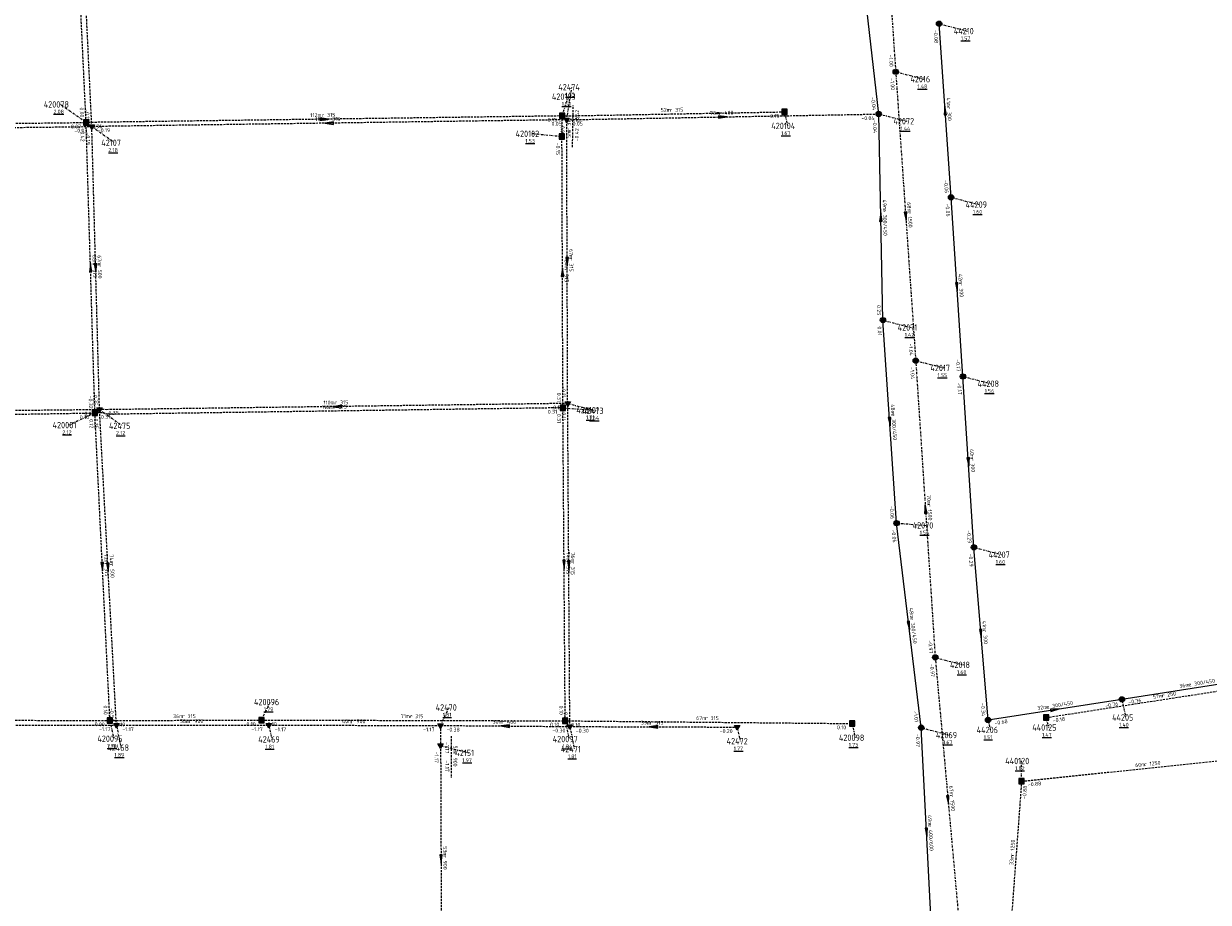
# Model space of a CAD drawing. Extents: x 188323 to 208361, y 565368 to 574910.
# Tile 124 of 256: x 203143 to 203422, y 568487 to 568693. Entities that reach past the tile are written whole.
import ezdxf

# ---------------------------------------------------------------- set-up
doc = ezdxf.new("R2010")
doc.units = 0
for name, pattern in [('BORDER', [1.75, 0.5, -0.25, 0.5, -0.25, 0, -0.25]), ('DASHDOT', [1, 0.5, -0.25, 0, -0.25]), ('DASHED', [0.75, 0.5, -0.25])]:
    doc.linetypes.add(name, pattern=pattern)
doc.layers.get('0').update_dxf_attribs({"linetype": 'CONTINUOUS'})
for name, color, linetype in [('RIO-AFM', 7, 'CONTINUOUS'), ('RIO-BOK', 7, 'CONTINUOUS'), ('RIO-DET', 7, 'CONTINUOUS'), ('RIO-KNP', 7, 'CONTINUOUS'), ('RIO-KNR', 7, 'CONTINUOUS'), ('RIO-LAG_0B', 7, 'CONTINUOUS'), ('RIO-LAG_1B', 7, 'DASHED'), ('RIO-LAG_2B', 7, 'DASHED'), ('RIO-LAG_4', 7, 'BORDER'), ('RIO-LEN', 7, 'CONTINUOUS'), ('RIO-MVD', 1, 'CONTINUOUS'), ('RIO-VRB', 6, 'DASHDOT'), ('RIO-VRH', 7, 'CONTINUOUS')]:
    doc.layers.add(name, color=color, linetype=linetype)
doc.styles.add('RIO-TXT', font='isocp.shx')

# ---------------------------------------------------------------- blocks, each defined once
blk = doc.blocks.new('L_VHR')
blk.add_lwpolyline([(-0.5, 0), (0.5, 0), (-0.5, 0.15), (-0.5, -0.15), (0.5, 0)])
blk = doc.blocks.new('K_IPR')
blk.add_lwpolyline([(-0.5, -0.5), (0.5, -0.5), (0.5, 0.5), (-0.5, 0.5)], close=True)
blk.add_solid([(-0.5, 0.5), (0.5, 0.5), (-0.5, -0.5), (0.5, -0.5)])
at = {"style": 'RIO-TXT', "flags": 1}
blk.add_attdef('KNOOPNAAM', (2, 2), '', height=1, dxfattribs=at)
blk = doc.blocks.new('K_IPG')
blk.add_circle((0, 0), 0.5)
for points in [[(0, 0), (-0.5, 0), (-0.433013, 0.25)], [(0, 0), (-0.433013, -0.25), (-0.5, 0)], [(0, 0), (-0.433013, 0.25), (-0.25, 0.433013)], [(0, 0), (-0.25, -0.433013), (-0.433013, -0.25)], [(0, 0), (-0.25, 0.433013), (0, 0.5)], [(0, 0), (0, -0.5), (-0.25, -0.433013)], [(0, 0), (0, 0.5), (0.25, 0.433013)], [(0, 0), (0.25, 0.433013), (0.433013, 0.25)], [(0, 0), (0.433013, 0.25), (0.5, 0)], [(0, 0), (0.5, 0), (0.433013, -0.25)], [(0, 0), (0.433013, -0.25), (0.25, -0.433013)], [(0, 0), (0.25, -0.433013), (0, -0.5)]]:
    blk.add_solid(points)
at = {"style": 'RIO-TXT', "flags": 1}
blk.add_attdef('KNOOPNAAM', (2, 2), '', height=1, dxfattribs=at)
blk = doc.blocks.new('K_IPD')
blk.add_lwpolyline([(-0.496027, 0.307994), (0.503973, 0.307994), (0.003973, -0.558031)], close=True)
blk.add_solid([(-0.496027, 0.307994), (0.503973, 0.307994), (0.003973, -0.558031)])
at = {"style": 'RIO-TXT', "flags": 1}
blk.add_attdef('KNOOPNAAM', (2, 2), '', height=1, dxfattribs=at)
blk = doc.blocks.new('707_04______420102____420103_')
at = {"layer": 'RIO-LAG_1B'}
blk.add_line((0, 0), (0.14, 9.819), dxfattribs=at)
at = {"layer": 'RIO-AFM', "style": 'RIO-TXT'}
blk.add_text('r 315', height=0.9, rotation=89.1709, dxfattribs=at).set_placement((-0.4451, 3.8363))
at = {"layer": 'RIO-BOK', "style": 'RIO-TXT'}
for p in [(1.4817, 5.6982), (1.4199, 1.3796)]:
    blk.add_text('-0.42', height=0.9, rotation=89.1709, dxfattribs=at).set_placement(p)
at = {"layer": 'RIO-LEN', "style": 'RIO-TXT'}
blk.add_text('5m', height=0.9, rotation=89.1709, dxfattribs=at).set_placement((-0.4683, 2.2165))
blk = doc.blocks.new('724_04______42470_____42151_')
at = {"layer": 'RIO-LAG_2B'}
blk.add_line((0, 0), (0.026, -9.821), dxfattribs=at)
at = {"layer": 'RIO-AFM', "style": 'RIO-TXT'}
blk.add_text('r 900', height=0.9, rotation=270.1302, dxfattribs=at).set_placement((0.5105, -3.8292))
at = {"layer": 'RIO-BOK', "style": 'RIO-TXT'}
for p in [(-1.3961, -1.4036), (-1.3843, -5.7246)]:
    blk.add_text('-1.17', height=0.9, rotation=270.1302, dxfattribs=at).set_placement(p)
at = {"layer": 'RIO-LEN', "style": 'RIO-TXT'}
blk.add_text('5m', height=0.9, rotation=270.1302, dxfattribs=at).set_placement((0.5061, -2.2092))

msp = doc.modelspace()

# ---------------------------------------------------------------- linework, layer by layer
at = {"layer": 'RIO-LAG_0B'}
for p, q in [((203344.496, 568671.872), (203338.896, 568721.28)), ((203361.504, 568652.288), (203358.704, 568693.12)), ((203345.504, 568623.424), (203344.496, 568671.872)), ((203364.304, 568610.176), (203361.504, 568652.288)), ((203348.704, 568575.68), (203345.504, 568623.424)), ((203366.896, 568569.984), (203364.304, 568610.176)), ((203354.496, 568527.616), (203348.704, 568575.68)), ((203370.208, 568529.408), (203366.896, 568569.984)), ((203436.992, 568539.776), (203401.696, 568534.272)), ((203401.696, 568534.272), (203370.208, 568529.408)), ((203356.992, 568478.4), (203354.496, 568527.616))]:
    msp.add_line(p, q, dxfattribs=at)
at = {"layer": 'RIO-LAG_1B'}
for p, q in [((203158.08, 568669.888), (203154.496, 568745.408)), ((203270.064, 568671.424), (203158.08, 568669.888)), ((203270, 568666.56), (203270.064, 568671.424)), ((203270.064, 568671.424), (203322.352, 568672.384)), ((203082.272, 568668.992), (203158.08, 568669.888)), ((203160.144, 568601.6), (203158.08, 568669.888)), ((203270.224, 568602.816), (203270, 568666.56)), ((203082.928, 568600.384), (203160.144, 568601.6)), ((203163.68, 568529.28), (203160.144, 568601.6)), ((203270.768, 568529.216), (203270.224, 568602.816)), ((203383.904, 568529.984), (203440.256, 568538.688)), ((203103.168, 568529.472), (203163.68, 568529.28)), ((203163.68, 568529.28), (203199.36, 568529.408)), ((203199.36, 568529.408), (203270.768, 568529.216)), ((203270.768, 568529.216), (203338.256, 568528.576)), ((203378.096, 568515.008), (203438.176, 568521.28)), ((203378.096, 568515.008), (203375.648, 568481.984))]:
    msp.add_line(p, q, dxfattribs=at)
msp.add_lwpolyline([(203270.224, 568602.816), (203163.328, 568601.28), (203161.904, 568601.6), (203160.144, 568601.6)], dxfattribs=at)
at = {"layer": 'RIO-LAG_2B'}
for p, q in [((203159.424, 568668.928), (203155.808, 568744.384)), ((203271.104, 568670.528), (203344.496, 568671.872)), ((203109.584, 568668.352), (203159.424, 568668.928)), ((203271.104, 568670.528), (203159.424, 568668.928)), ((203161.232, 568602.432), (203159.424, 568668.928)), ((203271.344, 568603.84), (203271.104, 568670.528)), ((203271.856, 568527.872), (203271.344, 568603.84)), ((203112.208, 568601.92), (203161.232, 568602.432)), ((203165.216, 568528.192), (203161.232, 568602.432)), ((203104.784, 568528.192), (203165.216, 568528.192)), ((203165.216, 568528.192), (203201.056, 568528.192)), ((203201.056, 568528.192), (203241.456, 568528.128)), ((203241.456, 568528.128), (203241.456, 568523.392)), ((203241.456, 568528.128), (203271.856, 568527.872)), ((203271.856, 568527.872), (203311.216, 568527.744)), ((203241.456, 568523.392), (203241.664, 568470.08))]:
    msp.add_line(p, q, dxfattribs=at)
msp.add_lwpolyline([(203271.344, 568603.84), (203162.96, 568602.368), (203161.952, 568602.432), (203161.232, 568602.432)], dxfattribs=at)
at = {"layer": 'RIO-LAG_4'}
for p, q in [((203343.808, 568750.528), (203348.496, 568681.792)), ((203348.496, 568681.792), (203353.2, 568613.888)), ((203353.2, 568613.888), (203357.792, 568544.128)), ((203357.792, 568544.128), (203363.808, 568477.184))]:
    msp.add_line(p, q, dxfattribs=at)
at = {"layer": 'RIO-VRB'}
for p, q in [((203358.7, 568693.1), (203365.3482, 568691.38)), ((203348.5, 568681.8), (203355.1482, 568680.08)), ((203271.1, 568670.51), (203272.3276, 568678.1777)), ((203158.08, 568669.9), (203151.9519, 568674.1359)), ((203270.07, 568671.43), (203271.4633, 568675.9594)), ((203322.35, 568672.39), (203323.0571, 568669.0768)), ((203344.5, 568671.9), (203351.1482, 568670.18)), ((203159.42, 568668.96), (203164.8394, 568665.1119)), ((203270, 568666.54), (203262.925, 568667.2378)), ((203361.5, 568652.3), (203368.1482, 568650.58)), ((203345.5, 568623.4), (203352.1482, 568621.68)), ((203353.2, 568613.9), (203359.8482, 568612.18)), ((203364.3, 568610.2), (203370.9482, 568608.48)), ((203271.34, 568603.83), (203277.9882, 568602.11)), ((203160.15, 568601.59), (203154.0242, 568598.7502)), ((203161.23, 568602.41), (203166.6494, 568598.5619)), ((203270.23, 568602.8), (203277.1975, 568602.2713)), ((203348.7, 568575.7), (203355.6675, 568575.1713)), ((203366.9, 568570), (203373.5482, 568568.28)), ((203357.8, 568544.1), (203364.4482, 568542.38)), ((203401.7, 568534.3), (203402.5806, 568530.002)), ((203199.36, 568529.41), (203201.3971, 568533.6393)), ((203241.45, 568528.13), (203243.4871, 568532.3593)), ((203163.68, 568529.31), (203164.5606, 568525.012)), ((203270.77, 568529.23), (203271.6506, 568524.932)), ((203338.26, 568528.56), (203338.9671, 568525.2468)), ((203370.2, 568529.4), (203370.7335, 568527.0716)), ((203383.91, 568529.97), (203384.4435, 568527.6416)), ((203165.21, 568528.2), (203166.2641, 568522.9171)), ((203201.05, 568528.17), (203201.7571, 568524.8568)), ((203271.86, 568527.86), (203272.9141, 568522.5771)), ((203311.21, 568527.74), (203311.9171, 568524.4268)), ((203354.5, 568527.6), (203361.1482, 568525.88)), ((203241.46, 568523.4), (203248.1082, 568521.68)), ((203378.09, 568515), (203378.0894, 568519.775))]:
    msp.add_line(p, q, dxfattribs=at)

# ---------------------------------------------------------------- block references
at = {"layer": 'RIO-DET'}
for name, p in [('707_04______420102____420103_', (203272.496, 568664.064)), ('724_04______42470_____42151_', (203243.952, 568525.632))]:
    msp.add_blockref(name, p, dxfattribs=at)
at = {"layer": 'RIO-KNP', "xscale": 1.25, "yscale": 1.25, "zscale": 1.25}
for name, p in [('K_IPG', (203358.704, 568693.12)), ('K_IPG', (203348.496, 568681.792)), ('K_IPR', (203270.064, 568671.424)), ('K_IPD', (203271.104, 568670.528)), ('K_IPR', (203322.352, 568672.384)), ('K_IPG', (203344.496, 568671.872)), ('K_IPR', (203158.08, 568669.888)), ('K_IPD', (203159.424, 568668.928)), ('K_IPR', (203270, 568666.56)), ('K_IPG', (203361.504, 568652.288)), ('K_IPG', (203345.504, 568623.424)), ('K_IPG', (203353.2, 568613.888)), ('K_IPG', (203364.304, 568610.176)), ('K_IPD', (203271.344, 568603.84)), ('K_IPR', (203160.144, 568601.6)), ('K_IPD', (203161.232, 568602.432)), ('K_IPR', (203270.224, 568602.816)), ('K_IPG', (203348.704, 568575.68)), ('K_IPG', (203366.896, 568569.984)), ('K_IPG', (203357.792, 568544.128)), ('K_IPG', (203401.696, 568534.272)), ('K_IPR', (203163.68, 568529.28)), ('K_IPD', (203165.216, 568528.192)), ('K_IPR', (203199.36, 568529.408)), ('K_IPD', (203201.056, 568528.192)), ('K_IPR', (203270.768, 568529.216)), ('K_IPR', (203338.256, 568528.576)), ('K_IPG', (203370.208, 568529.408)), ('K_IPR', (203383.904, 568529.984)), ('K_IPD', (203241.456, 568528.128)), ('K_IPD', (203271.856, 568527.872)), ('K_IPD', (203311.216, 568527.744)), ('K_IPG', (203354.496, 568527.616)), ('K_IPD', (203241.456, 568523.392)), ('K_IPR', (203378.096, 568515.008))]:
    msp.add_blockref(name, p, dxfattribs=at)
at = {"layer": 'RIO-VRH', "xscale": 2, "yscale": 2, "zscale": 2}
for p, rotation in [((203360.1, 568672.7), 93.9346), ((203214.075, 568670.665), 360.7827), ((203307.8, 568671.205), 1.0848), ((203215.26, 568669.735), 180.7951), ((203345, 568647.65), 91.1901), ((203350.85, 568647.85), 273.9684), ((203271.22, 568637.17), 270.2153), ((203159.115, 568635.745), 91.7446), ((203160.325, 568635.685), 271.5668), ((203270.115, 568634.67), 90.2158), ((203362.9, 568631.25), 273.8137), ((203217.15, 568603.085), 180.7876), ((203347.1, 568599.55), 273.8467), ((203365.6, 568590.1), 273.7093), ((203355.5, 568579), 453.7792), ((203161.915, 568565.45), 272.8048), ((203163.22, 568565.305), 273.0787), ((203270.5, 568566.015), 270.4296), ((203271.6, 568565.845), 270.4012), ((203351.6, 568551.65), 276.884), ((203368.55, 568549.7), 274.6555), ((203385.95, 568531.85), 368.8409), ((203256.655, 568527.995), 539.4913), ((203291.535, 568527.8), 539.8253), ((203360.8, 568510.65), 275.1335), ((203355.75, 568503), 272.9177), ((203241.565, 568496.75), 270.2348)]:
    msp.add_blockref('L_VHR', p, dxfattribs=dict(at, rotation=rotation))

# ---------------------------------------------------------------- texts
at = {"layer": 'RIO-AFM', "style": 'RIO-TXT'}
for s, rotation, p in [('r 300', 273.9346, (203360.5557, 568673.5439)), ('r 315', 360.7827, (203213.5273, 568671.1927)), ('r 315', 360.7951, (203214.712, 568670.2625)), ('r 315', 1.0519, (203295.3906, 568672.395)), ('r 400', 1.0848, (203306.9807, 568671.6896)), ('e 300/450', 271.1902, (203345.4751, 568649.5506)), ('r 1500', 273.9684, (203351.295, 568648.9639)), ('r 315', 270.2153, (203271.7377, 568637.9823)), ('r 315', 271.7446, (203159.6114, 568636.5708)), ('r 500', 271.5668, (203160.8234, 568636.5094)), ('r 315', 270.2158, (203270.6318, 568635.4823)), ('r 300', 273.8137, (203363.358, 568632.0925)), ('r 315', 360.7876, (203216.6023, 568603.6115)), ('r 315', 360.8306, (203216.232, 568602.5507)), ('e 300/450', 273.8467, (203347.4863, 568601.4705)), ('r 300', 273.7093, (203366.0589, 568590.9421)), ('r 1500', 273.7792, (203355.9493, 568580.1124)), ('r 315', 272.8048, (203162.3973, 568566.2848)), ('r 500', 273.0787, (203163.6989, 568566.1424)), ('r 315', 270.4296, (203271.0168, 568566.8296)), ('r 315', 270.4012, (203272.118, 568566.6592)), ('e 300/450', 276.884, (203351.8841, 568553.5884)), ('r 300', 274.6555, (203368.995, 568550.5495)), ('e 300/450', 368.855, (203417.4033, 568537.263)), ('r 250', 8.8171, (203411.2026, 568534.7099)), ('e 300/450', 368.8409, (203384.0036, 568532.0623)), ('r 315', 0.1606, (203180.7086, 568529.8577)), ('r 900', 359.9521, (203182.3202, 568528.6965)), ('r 900', 359.9433, (203220.4403, 568528.6631)), ('r 315', 359.8556, (203234.256, 568529.8442)), ('r 400', 359.4914, (203255.8492, 568528.5113)), ('r 315', 359.8253, (203290.7262, 568528.3144)), ('r 315', 359.4313, (203303.7098, 568529.4239)), ('r 1250', 5.995, (203407.0035, 568518.5394)), ('r 1500', 275.1335, (203361.222, 568511.7727)), ('e 400/600', 272.9177, (203356.1678, 568504.9141)), ('r 1250', 445.7505, (203376.2767, 568497.4401)), ('r 900', 270.2348, (203242.0782, 568497.5625))]:
    msp.add_text(s, height=0.9, rotation=rotation, dxfattribs=at).set_placement(p)
at = {"layer": 'RIO-BOK', "style": 'RIO-TXT'}
for s, rotation, p in [('-0.08', 273.9346, (203357.4001, 568691.6068)), ('-1.00', 273.9224, (203346.8644, 568685.7976)), ('-1.00', 273.9684, (203347.2009, 568680.3061)), ('-0.04', 276.4759, (203342.6759, 568675.8192)), ('0.00', 272.7229, (203156.5586, 568673.392)), ('-0.19', 272.7485, (203157.8709, 568672.9902)), ('-0.15', 360.7827, (203265.9888, 568670.0425)), ('-0.15', 1.0519, (203271.4952, 568670.0559)), ('-0.15', 1.0519, (203318.2754, 568670.9149)), ('-0.04', 1.0848, (203340.4269, 568670.4226)), ('0.07', 0.6725, (203154.5362, 568668.4583)), ('-0.03', 0.6782, (203155.3361, 568667.5116)), ('-0.42', 271.7446, (203156.724, 568668.4576)), ('0.36', 360.7827, (203159.4996, 568668.5202)), ('-0.19', 360.7951, (203160.8399, 568667.5805)), ('0.05', 360.7951, (203267.5587, 568669.1293)), ('0.05', 270.2153, (203269.7059, 568669.1043)), ('0.05', 1.0848, (203272.526, 568669.1368)), ('-0.04', 271.1902, (203343.1301, 568670.4708)), ('-0.19', 271.5668, (203158.0595, 568667.5218)), ('-0.15', 270.2158, (203268.606, 568665.1343)), ('-0.06', 273.9346, (203359.8458, 568656.2964)), ('-0.06', 273.8137, (203360.1969, 568650.8096)), ('0.25', 271.1902, (203344.0554, 568626.9306)), ('0.01', 273.8467, (203344.1978, 568621.9088)), ('-1.04', 273.9684, (203351.5607, 568617.8962)), ('-1.04', 273.7792, (203351.896, 568612.4104)), ('-0.17', 273.8137, (203362.6551, 568614.199)), ('-0.11', 270.2153, (203269.9649, 568607.9249)), ('-0.17', 273.7093, (203362.9942, 568608.712)), ('-0.32', 271.7446, (203158.6672, 568605.6467)), ('-0.35', 271.5668, (203159.7586, 568606.4715)), ('0.31', 270.2158, (203268.8553, 568606.3548)), ('0.10', 0.8754, (203156.6116, 568600.1358)), ('0.03', 0.6077, (203157.6841, 568600.9723)), ('0.31', 360.982, (203161.5744, 568600.2151)), ('-0.35', 362.3857, (203162.6877, 568601.0704)), ('0.31', 360.8306, (203266.6901, 568601.4141)), ('-0.11', 360.7876, (203267.2591, 568602.4399)), ('0.31', 270.4296, (203268.8412, 568601.3891)), ('-0.11', 270.4012, (203269.9505, 568602.4198)), ('0.12', 272.8048, (203158.8209, 568600.1228)), ('-0.35', 273.0787, (203159.9079, 568600.9364)), ('-0.06', 273.8467, (203347.0564, 568579.6985)), ('-0.06', 276.884, (203347.4786, 568574.1419)), ('-0.29', 273.7093, (203365.2612, 568574.0029)), ('-0.29', 274.6555, (203365.619, 568568.4906)), ('-0.97', 273.7792, (203356.1751, 568548.1016)), ('-0.97', 275.1335, (203356.5316, 568542.58)), ('-0.76', 368.855, (203403.2994, 568533.1332)), ('0.10', 272.8048, (203162.1516, 568532.7991)), ('-0.54', 273.0787, (203163.6369, 568532.2215)), ('0.10', 270.4296, (203269.3883, 568532.7803)), ('-0.30', 270.4012, (203270.4775, 568531.9508)), ('-1.01', 276.884, (203352.6472, 568531.506)), ('-0.34', 274.6555, (203368.4956, 568533.3752)), ('-0.76', 368.8409, (203397.861, 568532.3038)), ('0.00', 359.8296, (203160.1163, 568527.9567)), ('0.10', 0.1606, (203165.0837, 568527.9139)), ('0.10', 0.1606, (203195.8036, 568528)), ('0.10', 359.8556, (203200.7571, 568528.0074)), ('0.10', 359.8556, (203267.207, 568527.882)), ('0.10', 359.4313, (203272.1567, 568527.8171)), ('-0.68', 368.8409, (203371.7991, 568528.2328)), ('-0.18', 8.8171, (203385.5078, 568528.8011)), ('-1.17', 0.0284, (203161.1105, 568526.798)), ('-1.17', 359.9521, (203166.6095, 568526.7997)), ('-1.17', 359.9521, (203196.9495, 568526.7936)), ('-1.17', 359.9433, (203202.4493, 568526.7695)), ('-1.17', 359.9433, (203237.3493, 568526.7571)), ('-0.38', 359.4914, (203242.8382, 568526.7185)), ('-0.30', 359.4914, (203267.7483, 568526.5131)), ('-0.30', 359.8253, (203273.2564, 568526.4566)), ('-0.20', 359.8253, (203307.1063, 568526.3748)), ('0.10', 359.4313, (203334.687, 568527.2359)), ('-0.97', 272.9177, (203353.1738, 568526.1301)), ('-1.17', 270.2348, (203240.0664, 568521.9938)), ('-0.88', 5.995, (203379.6284, 568513.7539)), ('-0.88', 445.7505, (203379.1646, 568510.809))]:
    msp.add_text(s, height=0.9, rotation=rotation, dxfattribs=at).set_placement(p)
at = {"layer": 'RIO-KNR', "style": 'RIO-TXT'}
for s, p in [('44210', (203362.1607, 568690.63)), ('42016', (203351.9607, 568679.33)), ('420103', (203267.6383, 568675.2094)), ('42474', (203269.1401, 568677.4277)), ('420078', (203148.1269, 568673.3859)), ('42072', (203347.9607, 568669.43)), ('420102', (203259.1, 568666.4878)), ('420104', (203319.2321, 568668.3268)), ('42107', (203161.6519, 568664.3619)), ('44209', (203364.9607, 568649.83)), ('42071', (203348.9607, 568620.93)), ('42017', (203356.6607, 568611.43)), ('44208', (203367.7607, 568607.73)), ('420101', (203273.3725, 568601.5213)), ('42473', (203274.8007, 568601.36)), ('420081', (203150.1992, 568598.0002)), ('42475', (203163.4619, 568597.8119)), ('42070', (203352.48, 568574.4213)), ('44207', (203370.3607, 568567.53)), ('42018', (203361.2607, 568541.63)), ('420096', (203197.5721, 568532.8893)), ('42470', (203240.2996, 568531.6093)), ('44205', (203399.3931, 568529.252)), ('420095', (203160.7356, 568524.262)), ('420098', (203335.1421, 568524.4968)), ('42069', (203357.9607, 568525.13)), ('44206', (203367.546, 568526.3216)), ('440125', (203380.6185, 568526.8916)), ('42468', (203163.0766, 568522.1671)), ('42469', (203198.5696, 568524.1068)), ('420097', (203267.8256, 568524.182)), ('42471', (203269.7266, 568521.8271)), ('42472', (203308.7296, 568523.6768)), ('42151', (203244.9207, 568520.93)), ('440120', (203374.2644, 568519.025))]:
    msp.add_text(s, height=1.5, dxfattribs=at).set_placement(p)
at = {"layer": 'RIO-LEN', "style": 'RIO-TXT'}
for s, rotation, p in [('41m', 273.9346, (203360.4065, 568675.6987)), ('112m', 360.7827, (203210.8275, 568671.1541)), ('112m', 360.7951, (203212.0123, 568670.2233)), ('52m', 1.0519, (203293.231, 568672.3554)), ('73m', 1.0848, (203304.8211, 568671.6487)), ('49m', 271.1902, (203345.4292, 568651.7101)), ('68m', 273.9684, (203351.1445, 568651.1186)), ('67m', 270.2153, (203271.7286, 568640.1423)), ('68m', 271.7446, (203159.5446, 568638.7298)), ('67m', 271.5668, (203160.7633, 568638.6686)), ('64m', 270.2158, (203270.6226, 568637.6423)), ('42m', 273.8137, (203363.2132, 568634.2476)), ('110m', 360.7876, (203213.9026, 568603.5727)), ('110m', 360.8306, (203213.5323, 568602.5098)), ('48m', 273.8467, (203347.3403, 568603.6256)), ('40m', 273.7093, (203365.9181, 568593.0975)), ('70m', 273.7792, (203355.8059, 568582.2676)), ('72m', 272.8048, (203162.2905, 568568.4422)), ('74m', 273.0787, (203163.5818, 568568.2992)), ('74m', 270.4296, (203270.9996, 568568.9895)), ('76m', 270.4012, (203272.1019, 568568.8191)), ('48m', 276.884, (203351.6242, 568555.7327)), ('41m', 274.6555, (203368.8187, 568552.7023)), ('36m', 368.855, (203415.2693, 568536.9291)), ('57m', 8.8171, (203409.0681, 568534.3787)), ('32m', 368.8409, (203381.8695, 568531.7289)), ('36m', 0.1606, (203178.5486, 568529.8517)), ('36m', 359.9521, (203180.1602, 568528.697)), ('40m', 359.9433, (203218.2803, 568528.6639)), ('71m', 359.8556, (203232.096, 568529.8482)), ('30m', 359.4914, (203253.6893, 568528.5291)), ('39m', 359.8253, (203288.5662, 568528.3196)), ('67m', 359.4313, (203301.5499, 568529.444)), ('60m', 5.995, (203404.8554, 568518.3138)), ('67m', 275.1335, (203361.0277, 568513.9239)), ('49m', 272.9177, (203356.0568, 568507.0713)), ('53m', 270.2348, (203242.0683, 568499.7225)), ('33m', 445.7505, (203376.1183, 568495.2859))]:
    msp.add_text(s, height=0.9, rotation=rotation, dxfattribs=at).set_placement(p)
at = {"layer": 'RIO-MVD', "style": 'RIO-TXT'}
for s, p in [('%%U1.57', (203363.8182, 568689.23)), ('%%U1.53', (203270.7976, 568676.0277)), ('%%U1.48', (203353.6182, 568677.93)), ('%%U1.53', (203269.9333, 568673.8094)), ('%%U2.08', (203150.4219, 568671.9859)), ('%%U1.44', (203349.6182, 568668.03)), ('%%U1.53', (203261.395, 568665.0878)), ('%%U1.67', (203321.5271, 568666.9268)), ('%%U2.18', (203163.3094, 568662.9619)), ('%%U1.60', (203366.6182, 568648.43)), ('%%U1.42', (203350.6182, 568619.53)), ('%%U1.55', (203358.3182, 568610.03)), ('%%U1.56', (203369.4182, 568606.33)), ('%%U1.71', (203275.6675, 568600.1213)), ('%%U1.64', (203276.4582, 568599.96)), ('%%U2.12', (203152.4942, 568596.6002)), ('%%U2.12', (203165.1194, 568596.4119)), ('%%U1.56', (203354.1375, 568573.0213)), ('%%U1.60', (203372.0182, 568566.13)), ('%%U1.60', (203362.9182, 568540.23)), ('%%U1.79', (203199.8671, 568531.4893)), ('%%U1.81', (203241.9571, 568530.2093)), ('%%U1.40', (203401.0506, 568527.852)), ('%%U1.51', (203369.2035, 568524.9216)), ('%%U1.47', (203382.9135, 568525.4916)), ('%%U1.90', (203163.0306, 568522.862)), ('%%U1.81', (203200.2271, 568522.7068)), ('%%U1.84', (203270.1206, 568522.782)), ('%%U1.77', (203310.3871, 568522.2768)), ('%%U1.73', (203337.4371, 568523.0968)), ('%%U1.67', (203359.6182, 568523.73)), ('%%U1.89', (203164.7341, 568520.7671)), ('%%U1.97', (203246.5782, 568519.53)), ('%%U1.81', (203271.3841, 568520.4271)), ('%%U1.82', (203376.5594, 568517.625))]:
    msp.add_text(s, height=0.9, dxfattribs=at).set_placement(p)

doc.saveas('drawing.dxf')
